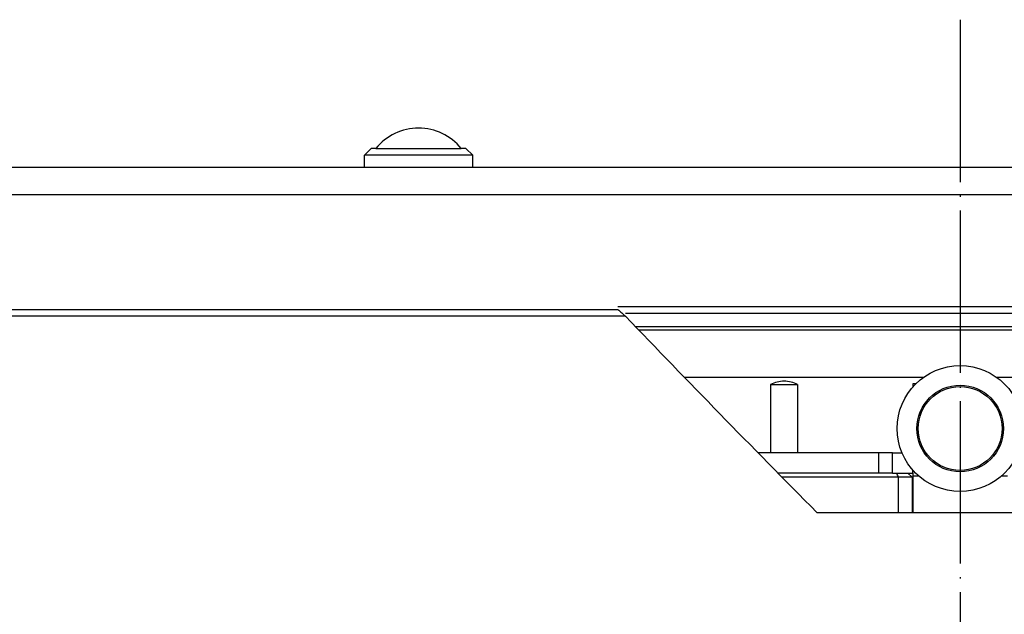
# Model space of a CAD drawing. Extents: x -1763 to 4575, y -3429 to 1051.
# Tile 112 of 193: x 3079 to 3152, y -2481 to -2437. Entities that reach past the tile are written whole.
import ezdxf

# ---------------------------------------------------------------- set-up
doc = ezdxf.new("R2010")
doc.units = 0
doc.linetypes.add('DASHED', pattern=[15, 7, -8])
doc.linetypes.add('DOT_CENTER', pattern=[14, 12, -1, 0, -1])
doc.layers.get('0').update_dxf_attribs({"linetype": 'CONTINUOUS'})
doc.layers.add('1', color=7, linetype='CONTINUOUS')

# ---------------------------------------------------------------- blocks, each defined once
blk = doc.blocks.new('Z-STACK', base_point=(-660.966, -2613.082))
at = {"color": 7, "linetype": 'CONTINUOUS'}
for p, q in [((3104.811, -2446.868), (3104.311, -2447.368)), ((3105.161, -2446.868), (3104.811, -2446.868)), ((3105.161, -2446.868), (3106.791, -2446.868)), ((3106.791, -2446.868), (3108.311, -2446.868)), ((3108.311, -2446.868), (3109.831, -2446.868)), ((3109.831, -2446.868), (3111.421, -2446.868)), ((3111.421, -2446.868), (3111.461, -2446.868)), ((3111.811, -2446.868), (3111.461, -2446.868)), ((3111.811, -2446.868), (3112.311, -2447.368)), ((3108.311, -2447.368), (3104.311, -2447.368)), ((3104.311, -2448.268), (3104.311, -2447.368)), ((3112.311, -2447.368), (3108.311, -2447.368)), ((3112.311, -2448.268), (3112.311, -2447.368)), ((3156.311, -2448.268), (3072.21, -2448.268)), ((3073.91, -2450.268), (3157.814, -2450.268)), ((3124.315, -2460.018), (3148.311, -2460.018)), ((3148.311, -2460.018), (3183.826, -2460.018)), ((3124.555, -2460.268), (3140.025, -2460.268)), ((3140.025, -2460.268), (3145.061, -2460.268)), ((3145.061, -2460.268), (3148.311, -2460.268)), ((3148.311, -2460.268), (3151.561, -2460.268)), ((3151.561, -2460.268), (3156.598, -2460.268)), ((3127.932, -2463.768), (3145.631, -2463.768)), ((3150.991, -2463.768), (3180.489, -2463.768)), ((3134.311, -2464.318), (3135.053, -2464.318)), ((3134.311, -2464.318), (3134.311, -2469.368)), ((3135.053, -2464.318), (3136.311, -2464.318)), ((3136.311, -2464.318), (3136.311, -2469.368)), ((3145.035, -2464.268), (3144.811, -2464.268)), ((3144.811, -2464.268), (3144.811, -2464.507)), ((3134.895, -2469.368), (3133.389, -2469.368)), ((3134.995, -2469.368), (3134.895, -2469.368)), ((3135.995, -2469.368), (3134.995, -2469.368)), ((3136.995, -2469.368), (3135.995, -2469.368)), ((3137.095, -2469.368), (3136.995, -2469.368)), ((3140.041, -2469.368), (3137.095, -2469.368)), ((3140.041, -2469.368), (3140.041, -2469.368)), ((3142.313, -2469.368), (3140.041, -2469.368)), ((3142.313, -2470.868), (3142.313, -2469.368)), ((3143.311, -2469.368), (3142.313, -2469.368)), ((3143.311, -2470.868), (3143.311, -2469.368)), ((3143.311, -2469.368), (3144.024, -2469.368)), ((3136.995, -2470.868), (3134.945, -2470.868)), ((3140.023, -2470.868), (3137.045, -2470.868)), ((3140.041, -2470.868), (3140.023, -2470.868)), ((3144.461, -2470.868), (3144.811, -2470.868)), ((3144.811, -2470.868), (3144.811, -2470.63)), ((3144.811, -2470.868), (3144.811, -2471.068)), ((3144.811, -2471.068), (3145.25, -2471.068)), ((3144.811, -2471.068), (3144.811, -2471.168)), ((3151.373, -2471.068), (3151.811, -2471.068)), ((3144.811, -2471.168), (3144.811, -2472.668)), ((3144.811, -2472.668), (3144.811, -2473.768)), ((3137.724, -2473.768), (3179.585, -2473.768))]:
    blk.add_line(p, q, dxfattribs=at)
at = {"color": 7, "linetype": 'DASHED'}
for p, q in [((3105.161, -2446.868), (3106.791, -2446.868)), ((3106.791, -2446.868), (3108.311, -2446.868)), ((3108.311, -2446.868), (3109.831, -2446.868)), ((3109.831, -2446.868), (3111.421, -2446.868)), ((3111.421, -2446.868), (3111.461, -2446.868)), ((3124.555, -2460.268), (3140.025, -2460.268)), ((3140.025, -2460.268), (3145.061, -2460.268)), ((3145.061, -2460.268), (3148.311, -2460.268)), ((3148.311, -2460.268), (3151.561, -2460.268)), ((3151.561, -2460.268), (3156.598, -2460.268)), ((3134.895, -2469.368), (3133.389, -2469.368)), ((3134.995, -2469.368), (3134.895, -2469.368)), ((3135.995, -2469.368), (3134.895, -2469.368)), ((3135.995, -2469.368), (3134.995, -2469.368)), ((3136.995, -2469.368), (3135.995, -2469.368)), ((3137.095, -2469.368), (3135.995, -2469.368)), ((3137.095, -2469.368), (3136.995, -2469.368)), ((3140.041, -2469.368), (3137.095, -2469.368)), ((3142.313, -2469.368), (3140.041, -2469.368)), ((3143.311, -2469.368), (3142.313, -2469.368)), ((3134.945, -2470.868), (3134.862, -2470.868)), ((3136.995, -2470.868), (3134.945, -2470.868)), ((3137.045, -2470.868), (3136.995, -2470.868)), ((3140.023, -2470.868), (3137.045, -2470.868)), ((3140.023, -2470.868), (3140.023, -2470.868)), ((3140.041, -2470.868), (3140.023, -2470.868)), ((3142.313, -2470.868), (3140.041, -2470.868)), ((3143.311, -2470.868), (3142.313, -2470.868)), ((3143.311, -2470.868), (3142.313, -2470.868)), ((3143.311, -2470.868), (3143.628, -2470.868)), ((3143.628, -2470.868), (3144.461, -2470.868)), ((3144.811, -2470.868), (3144.811, -2470.63)), ((3144.811, -2472.668), (3144.811, -2473.768))]:
    blk.add_line(p, q, dxfattribs=at)
at = {"color": 4, "linetype": 'CONTINUOUS'}
for p, q in [((3075.664, -2458.768), (3123.037, -2458.768)), ((3123.596, -2459.268), (3076.177, -2459.268)), ((3143.311, -2470.868), (3142.313, -2470.868)), ((3143.311, -2470.868), (3143.628, -2470.868)), ((3143.628, -2470.868), (3144.461, -2470.868)), ((3144.461, -2470.868), (3144.761, -2471.168)), ((3143.762, -2471.168), (3135.158, -2471.168)), ((3144.761, -2471.168), (3143.762, -2471.168)), ((3143.762, -2473.768), (3143.762, -2471.168)), ((3144.761, -2471.168), (3144.761, -2473.768)), ((3144.811, -2471.168), (3144.761, -2471.168))]:
    blk.add_line(p, q, dxfattribs=at)
at = {"color": 4, "linetype": 'DASHED'}
for p, q in [((3134.945, -2470.868), (3134.862, -2470.868)), ((3136.995, -2470.868), (3134.945, -2470.868)), ((3137.045, -2470.868), (3136.995, -2470.868)), ((3140.023, -2470.868), (3137.045, -2470.868)), ((3140.041, -2470.868), (3140.023, -2470.868)), ((3140.041, -2470.868), (3140.041, -2470.868)), ((3142.313, -2470.868), (3140.041, -2470.868)), ((3144.461, -2470.868), (3144.811, -2470.868)), ((3144.811, -2471.168), (3144.811, -2472.668)), ((3144.811, -2472.668), (3144.811, -2473.768))]:
    blk.add_line(p, q, dxfattribs=at)
at = {"color": 6, "linetype": 'CONTINUOUS'}
for p, q in [((3134.945, -2470.868), (3134.862, -2470.868)), ((3137.045, -2470.868), (3136.995, -2470.868)), ((3140.023, -2470.868), (3140.023, -2470.868)), ((3140.041, -2470.868), (3140.041, -2470.868)), ((3142.313, -2470.868), (3140.041, -2470.868))]:
    blk.add_line(p, q, dxfattribs=at)
at = {"color": 7, "linetype": 'CONTINUOUS'}
for radius in [4.65, 3.2, 3.1]:
    blk.add_circle((3148.311, -2467.568), radius, dxfattribs=at)
for centre, radius, start, end in [((3108.311, -2449.426), 4.057, 90, 140.92669), ((3108.311, -2449.426), 4.057, 39.07331, 90), ((3135.311, -2466.193), 2.125, 90, 118.07249), ((3135.311, -2466.193), 2.125, 61.92751, 90)]:
    blk.add_arc(centre, radius, start, end, dxfattribs=at)
blk.add_open_spline([(3123.037, -2458.768), (3123.13, -2458.851), (3123.223, -2458.935), (3123.316, -2459.019), (3123.41, -2459.102), (3123.503, -2459.185), (3123.596, -2459.268)], degree=3, knots=[0, 0, 0, 0, 0.3749555, 0.3749555, 0.3749555, 0.7497628, 0.7497628, 0.7497628, 0.7497628], dxfattribs=at)
blk.add_open_spline([(3137.724, -2473.768), (3132.911, -2468.906), (3128.179, -2464.05), (3123.596, -2459.268)], degree=3, dxfattribs=at)
at = {"color": 4, "linetype": 'CONTINUOUS'}
blk.add_open_spline([(3143.762, -2471.168), (3143.74, -2471.118), (3143.717, -2471.068), (3143.695, -2471.018), (3143.673, -2470.969), (3143.65, -2470.919), (3143.628, -2470.868)], degree=3, knots=[0, 0, 0, 0, 0.1644442, 0.1644442, 0.1644442, 0.3289173, 0.3289173, 0.3289173, 0.3289173], dxfattribs=at)
at = {"layer": '1', "color": 1, "linetype": 'DOT_CENTER'}
blk.add_line((3148.311, -2437.351), (3148.311, -2525.243), dxfattribs=at)
at = {"layer": '1', "color": 4, "linetype": 'CONTINUOUS'}
for p, q in [((3182.49, -2458.568), (3123.037, -2458.568)), ((3181.833, -2459.068), (3123.596, -2459.068))]:
    blk.add_line(p, q, dxfattribs=at)

msp = doc.modelspace()

# ---------------------------------------------------------------- block references
at = {"layer": '1'}
msp.add_blockref('Z-STACK', (-660.966, -2613.082), dxfattribs=at)

doc.saveas('drawing.dxf')
